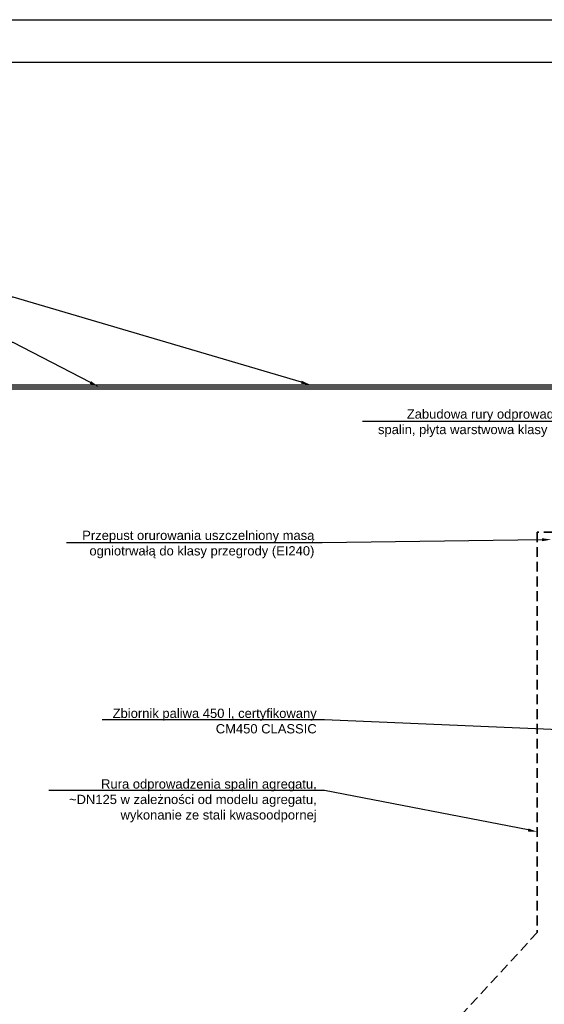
# Model space of a CAD drawing. Header units: millimetres. Extents: x -14609 to 44937, y 52278 to 67558.
# Tile 4 of 48: x 27416 to 28094, y 55630 to 56902. Entities that reach past the tile are written whole.
import ezdxf
from ezdxf import colors
from ezdxf.entities.mleader import LeaderData, LeaderLine
from ezdxf.math import Vec2, Vec3

# ---------------------------------------------------------------- set-up
doc = ezdxf.new("R2010")
doc.units = ezdxf.units.MM
doc.linetypes.add('ArcadiaLine2077533452649863992', pattern=[0])
doc.linetypes.add('DASHED', pattern=[19.05, 12.7, -6.35])
doc.layers.add('IE_Opisy', color=7, linetype='Continuous', lineweight=15)
doc.layers.add('IE_Rury', color=7, linetype='DASHED', lineweight=35, true_color=0xdb0084)
doc.layers.add('IE_WLZ', color=7, linetype='Continuous', lineweight=30, true_color=0xb42041)
doc.layers.add('IE_Trasy', color=7, linetype='Continuous', true_color=0x904684)
doc.styles.get("Standard").update_dxf_attribs({"font": 'arial.ttf'})

# ---------------------------------------------------------------- blocks, each defined once
blk = doc.blocks.new('*U67')
for points in [[(0, 0), (-6400, 0), (-6400, 4200), (0, 4200)], [(-55, 55), (-6200, 55), (-6200, 4145), (-55, 4145)]]:
    blk.add_lwpolyline(points, close=True)

msp = doc.modelspace()

# ---------------------------------------------------------------- linework, layer by layer
at = {"layer": 'IE_Rury'}
msp.add_lwpolyline([(28563.3, 56153.8), (28563.3, 56239.9), (28085, 56239.9), (28085.1, 55722.9), (27672, 55274.3)], dxfattribs=at)
at = {"layer": 'IE_Trasy'}
for points in [[(26270.2, 56123.5), (26270.2, 56423.5), (26270.2, 56430.5), (28404.2, 56430.5), (28404.2, 56455.5), (28476.2, 56455.5), (28476.2, 56429), (28766.2, 56429), (28766.2, 55511.5), (28766.2, 54754.5), (29171.2, 54754.5), (29171.2, 54655.5)], [(26275.2, 56123.5), (26275.2, 56423.5), (26275.2, 56425.5), (28409.2, 56425.5), (28409.2, 56450.5), (28471.2, 56450.5), (28471.2, 56424), (28761.2, 56424), (28761.2, 55511.5), (28761.2, 54749.5), (29166.2, 54749.5), (29166.2, 54655.5)]]:
    msp.add_lwpolyline(points, dxfattribs=at)
at = {"layer": 'IE_WLZ'}
msp.add_lwpolyline([(26272.7, 56123.5), (26272.7, 56423.5), (26274.2, 56428), (28406.7, 56428), (28406.7, 56453), (28473.7, 56453), (28473.7, 56426.5), (28763.7, 56426.5), (28763.7, 55511.5), (28763.7, 54752), (29167.2, 54752), (29167.2, 54655.5)], dxfattribs=at)

# ---------------------------------------------------------------- block references
msp.add_blockref('*U67', (32226.2, 52702.4))

# ---------------------------------------------------------------- leaders
at = {"layer": 'IE_Opisy', "linetype": 'ArcadiaLine2077533452649863992', "lineweight": 18}
ml = msp.add_multileader_mtext('Standard', dxfattribs=at)
ml.set_content('Trasa kablowa - koryta stalowe prefabrykowane,\\P100H42 mm, E90, uchwyty E90 co 1,5 m', color=256)
ml.set_leader_properties()
ml.build(insert=Vec2(0, 0))
ml.multileader.update_dxf_attribs({"text_left_attachment_type": 6, "text_right_attachment_type": 6, "arrow_head_size": 12})
ctx = ml.context
ctx.base_point, ctx.char_height, ctx.arrow_head_size, ctx.plane_origin = Vec3(27037.8, 56543.9), 12, 12, Vec3(27624.3, 56517.6)
ctx.left_attachment, ctx.right_attachment, ctx.text_align_type = 6, 6, 2
notes = []
notes.append((ctx, [(0, (1, 1, 0), (27407.6, 56543.9), (-1, 0), 8, [(0, [(27791.7, 56430.5)], 256, [])])]))
ctx.mtext.insert, ctx.mtext.alignment, ctx.mtext.flow_direction = Vec3(27397.6, 56559.4), 3, 5
ml = msp.add_multileader_mtext('Standard', dxfattribs=at)
ml.set_content('Projektowany WLZ, NHXH-J FE180/E90 5x10 mm2,\\Pprowadzony natynkowo na trasach kablowych E90, \\Pwpiąć do istn. rozdzielnicy głównej przed wyłącznikiem głównym', color=256)
ml.set_leader_properties()
ml.build(insert=Vec2(0, 0))
ml.multileader.update_dxf_attribs({"text_left_attachment_type": 6, "text_right_attachment_type": 6, "arrow_head_size": 12})
ctx = ml.context
ctx.base_point, ctx.char_height, ctx.arrow_head_size, ctx.plane_origin = Vec3(26920.6, 56485.1), 12, 12, Vec3(27624.3, 56407.6)
ctx.left_attachment, ctx.right_attachment, ctx.text_align_type = 6, 6, 2
notes.append((ctx, [(0, (1, 1, 0), (27407.6, 56485.1), (-1, 0), 8, [(0, [(27518.2, 56428)], 256, [])])]))
ctx.mtext.insert, ctx.mtext.alignment, ctx.mtext.flow_direction = Vec3(27397.6, 56500.6), 3, 5
ml = msp.add_multileader_mtext('Standard', dxfattribs=at)
ml.set_content('Zabudowa rury odprowadzania\\Pspalin, płyta warstwowa klasy EI240', color=256)
ml.set_leader_properties()
ml.build(insert=Vec2(0, 0))
ml.multileader.update_dxf_attribs({"text_left_attachment_type": 6, "text_right_attachment_type": 6, "arrow_head_size": 12})
ctx = ml.context
ctx.base_point, ctx.char_height, ctx.arrow_head_size, ctx.plane_origin = Vec3(27878.5, 56383.3), 12, 12, Vec3(28348.1, 56154.8)
ctx.left_attachment, ctx.right_attachment, ctx.text_align_type = 6, 6, 2
notes.append((ctx, [(0, (1, 1, 0), (28156.6, 56383.3), (-1, 0), 8, [(0, [(28282.4, 56229.9)], 256, [])])]))
ctx.mtext.insert, ctx.mtext.alignment, ctx.mtext.flow_direction = Vec3(28146.6, 56398.8), 3, 5
ml = msp.add_multileader_mtext('Standard', dxfattribs=at)
ml.set_content('Przepust orurowania uszczelniony masą \\Pogniotrwałą do klasy przegrody (EI240)', color=256)
ml.set_leader_properties()
ml.build(insert=Vec2(0, 0))
ml.multileader.update_dxf_attribs({"text_left_attachment_type": 6, "text_right_attachment_type": 6, "arrow_head_size": 12})
ctx = ml.context
ctx.base_point, ctx.char_height, ctx.arrow_head_size, ctx.plane_origin = Vec3(27496.7, 56226.5), 12, 12, Vec3(27654.3, 56117.2)
ctx.left_attachment, ctx.right_attachment, ctx.text_align_type = 6, 6, 2
notes.append((ctx, [(0, (1, 1, 0), (27807, 56226.5), (-1, 0), 8, [(0, [(28103.2, 56230.5)], 256, [])])]))
ctx.mtext.insert, ctx.mtext.alignment, ctx.mtext.flow_direction = Vec3(27797, 56242), 3, 5
ml = msp.add_multileader_mtext('Standard', dxfattribs=at)
ml.set_content('Zbiornik paliwa 450 l, certyfikowany\\PCM450 CLASSIC ', color=256)
ml.set_leader_properties()
ml.build(insert=Vec2(0, 0))
ml.multileader.update_dxf_attribs({"text_left_attachment_type": 6, "text_right_attachment_type": 6, "arrow_head_size": 12})
ctx = ml.context
ctx.base_point, ctx.char_height, ctx.arrow_head_size, ctx.plane_origin = Vec3(27534.8, 55997.6), 12, 12, Vec3(28109, 56056.4)
ctx.left_attachment, ctx.right_attachment, ctx.text_align_type = 6, 6, 2
notes.append((ctx, [(0, (1, 1, 0), (27810, 55997.6), (-1, 0), 8, [(0, [(28331.5, 55975.3)], 256, [])])]))
ctx.mtext.insert, ctx.mtext.alignment, ctx.mtext.flow_direction = Vec3(27800, 56012), 3, 5
ml = msp.add_multileader_mtext('Standard', dxfattribs=at)
ml.set_content('Rura odprowadzenia spalin agregatu,\\P~DN125 w zależności od modelu agregatu, \\Pwykonanie ze stali kwasoodpornej\\P ', color=256)
ml.set_leader_properties()
ml.build(insert=Vec2(0, 0))
ml.multileader.update_dxf_attribs({"text_left_attachment_type": 6, "text_right_attachment_type": 6, "arrow_head_size": 12})
ctx = ml.context
ctx.base_point, ctx.char_height, ctx.arrow_head_size, ctx.plane_origin = Vec3(27480.1, 55906.3), 12, 12, Vec3(28109, 55990.4)
ctx.left_attachment, ctx.right_attachment, ctx.text_align_type = 6, 6, 2
notes.append((ctx, [(0, (1, 1, 0), (27810, 55906.3), (-1, 0), 8, [(0, [(28085, 55852.9)], 256, [])])]))
ctx.mtext.insert, ctx.mtext.alignment, ctx.mtext.flow_direction = Vec3(27800, 55920.7), 3, 5
for ctx, leaders in notes:
    for number, flags, end, landing, length, lines in leaders:
        leader = LeaderData()
        leader.index, (leader.has_last_leader_line, leader.has_dogleg_vector, leader.attachment_direction) = number, flags
        leader.last_leader_point, leader.dogleg_vector, leader.dogleg_length = Vec3(end), Vec3(landing), length
        for number, points, colour, breaks in lines:
            line = LeaderLine()
            line.index, line.vertices, line.color, line.breaks = number, Vec3.list(points), colors.encode_raw_color(colour), breaks
            leader.lines.append(line)
        ctx.leaders.append(leader)

doc.saveas('drawing.dxf')
